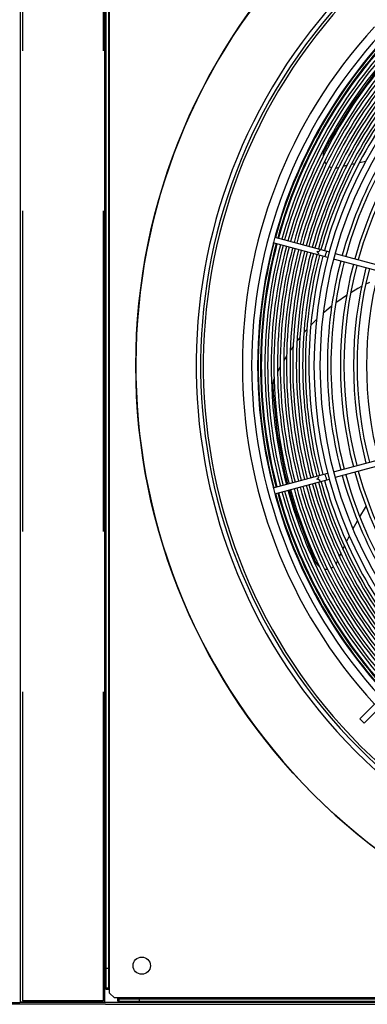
# Model space of a CAD drawing. Header units: centimetres. Extents: x -92429 to 178773, y 2337 to 428125.
# Tile 109 of 138: x 162418 to 162445, y 9486 to 9563. Entities that reach past the tile are written whole.
import ezdxf

# ---------------------------------------------------------------- set-up
doc = ezdxf.new("R2010")
doc.units = ezdxf.units.CM
doc.header["$LTSCALE"] = 50
doc.linetypes.add('DASHED', pattern=[0.75, 0.5, -0.25])
doc.layers.add('WL_urządzenia', color=1, linetype='Continuous')

msp = doc.modelspace()

# ---------------------------------------------------------------- linework, layer by layer
at = {"layer": 'WL_urządzenia', "color": 1, "linetype": 'Continuous'}
for p, q in [((162417.577, 9486.052, 2170), (162417.577, 9585.334, 2170)), ((162424.158, 9486.052, 2170), (162424.158, 9585.334, 2170)), ((162424.251, 9487.026, 2170), (162424.251, 9584.361, 2170)), ((162424.436, 9584.268, 2170), (162424.436, 9487.118, 2170)), ((162424.529, 9487.026, 2170), (162424.529, 9584.361, 2170)), ((162445.345, 9558.682, 2170), (162443.499, 9556.183, 2170)), ((162443.499, 9556.183, 2170), (162441.887, 9553.565, 2170)), ((162441.887, 9553.565, 2170), (162441.287, 9552.447, 2170)), ((162441.254, 9552.376, 2170), (162441.201, 9552.199, 2170)), ((162441.287, 9552.447, 2170), (162441.254, 9552.376, 2170)), ((162441.201, 9552.199, 2170), (162441.184, 9552.018, 2170)), ((162441.184, 9552.018, 2170), (162441.184, 9551.99, 2170)), ((162441.294, 9551.584, 2170), (162441.342, 9551.505, 2170)), ((162441.342, 9551.505, 2170), (162441.435, 9551.388, 2170)), ((162444.016, 9551.522, 2170), (162444.521, 9551.623, 2170)), ((162441.659, 9551.213, 2170), (162441.757, 9551.166, 2170)), ((162441.757, 9551.166, 2170), (162441.856, 9551.131, 2170)), ((162442.148, 9551.096, 2170), (162442.29, 9551.113, 2170)), ((162442.29, 9551.113, 2170), (162442.349, 9551.127, 2170)), ((162442.349, 9551.127, 2170), (162442.407, 9551.142, 2170)), ((162442.763, 9551.234, 2170), (162442.768, 9551.235, 2170)), ((162442.768, 9551.235, 2170), (162443.035, 9551.301, 2170)), ((162443.39, 9551.385, 2170), (162443.662, 9551.446, 2170)), ((162437.418, 9545.694, 2170), (162441.671, 9544.554, 2170)), ((162441.552, 9544.106, 2170), (162437.298, 9545.246, 2170)), ((162456.506, 9540.099, 2170), (162441.999, 9543.986, 2170)), ((162442.119, 9544.434, 2170), (162456.626, 9540.547, 2170)), ((162443.903, 9541.699, 2170), (162443.336, 9541.364, 2170)), ((162444.188, 9541.855, 2170), (162443.903, 9541.699, 2170)), ((162444.816, 9542.173, 2170), (162444.508, 9542.021, 2170)), ((162443.017, 9541.161, 2170), (162442.244, 9540.623, 2170)), ((162441.445, 9539.989, 2170), (162441.19, 9539.769, 2170)), ((162441.85, 9540.32, 2170), (162441.445, 9539.989, 2170)), ((162442.244, 9540.623, 2170), (162442.167, 9540.565, 2170)), ((162440.667, 9539.285, 2170), (162440.223, 9538.836, 2170)), ((162439.914, 9538.503, 2170), (162439.68, 9538.237, 2170)), ((162439.24, 9537.702, 2170), (162439.146, 9537.581, 2170)), ((162439.376, 9537.872, 2170), (162439.24, 9537.702, 2170)), ((162438.848, 9537.181, 2170), (162438.623, 9536.861, 2170)), ((162438.333, 9536.422, 2170), (162438.115, 9536.069, 2170)), ((162437.835, 9535.583, 2170), (162437.626, 9535.191, 2170)), ((162437.346, 9534.62, 2170), (162437.292, 9534.474, 2170)), ((162437.359, 9534.649, 2170), (162437.346, 9534.62, 2170)), ((162437.261, 9534.293, 2170), (162437.26, 9534.191, 2170)), ((162437.26, 9534.191, 2170), (162437.294, 9533.518, 2170)), ((162437.292, 9534.474, 2170), (162437.261, 9534.293, 2170)), ((162437.294, 9533.518, 2170), (162437.607, 9530.444, 2170)), ((162468.082, 9532.158, 2170), (162444.054, 9508.13, 2170)), ((162444.381, 9507.802, 2170), (162468.347, 9531.768, 2170)), ((162441.999, 9527.4, 2170), (162456.506, 9531.287, 2170)), ((162456.626, 9530.839, 2170), (162442.119, 9526.952, 2170)), ((162437.607, 9530.444, 2170), (162438.184, 9527.387, 2170)), ((162437.298, 9526.14, 2170), (162441.552, 9527.28, 2170)), ((162438.184, 9527.387, 2170), (162438.418, 9526.44, 2170)), ((162437.418, 9525.693, 2170), (162441.671, 9526.832, 2170)), ((162438.537, 9525.992, 2170), (162439.016, 9524.394, 2170)), ((162444.052, 9523.878, 2170), (162444.503, 9524.627, 2170)), ((162444.503, 9524.627, 2170), (162444.536, 9524.681, 2170)), ((162439.016, 9524.394, 2170), (162440.086, 9521.513, 2170)), ((162443.516, 9522.922, 2170), (162443.875, 9523.571, 2170)), ((162443.007, 9521.932, 2170), (162443.239, 9522.393, 2170)), ((162442.73, 9521.355, 2170), (162442.849, 9521.606, 2170)), ((162440.086, 9521.513, 2170), (162440.598, 9520.351, 2170)), ((162442.465, 9520.772, 2170), (162442.578, 9521.023, 2170)), ((162440.598, 9520.351, 2170), (162440.634, 9520.282, 2170)), ((162440.634, 9520.282, 2170), (162440.741, 9520.13, 2170)), ((162440.741, 9520.13, 2170), (162440.873, 9520.006, 2170)), ((162442.193, 9520.198, 2170), (162442.267, 9520.32, 2170)), ((162442.267, 9520.32, 2170), (162442.293, 9520.376, 2170)), ((162442.293, 9520.376, 2170), (162442.316, 9520.431, 2170)), ((162442.463, 9520.768, 2170), (162442.465, 9520.772, 2170)), ((162440.873, 9520.006, 2170), (162440.895, 9519.989, 2170)), ((162441.283, 9519.826, 2170), (162441.374, 9519.814, 2170)), ((162441.374, 9519.814, 2170), (162441.524, 9519.816, 2170)), ((162441.8, 9519.885, 2170), (162441.897, 9519.933, 2170)), ((162441.897, 9519.933, 2170), (162441.986, 9519.99, 2170)), ((162444.054, 9508.13, 2170), (162444.381, 9507.802, 2170)), ((162424.251, 9488.694, 2170), (162424.436, 9488.694, 2170)), ((162424.436, 9487.118, 2170), (162424.251, 9487.118, 2170)), ((162424.529, 9487.026, 2170), (162424.251, 9487.026, 2170)), ((162424.436, 9487.118, 2170), (162424.436, 9487.026, 2170)), ((162424.529, 9486.748, 2170), (162424.529, 9487.026, 2170)), ((162424.9, 9486.377, 2170), (162424.529, 9486.748, 2170)), ((162425.178, 9486.377, 2170), (162424.9, 9486.377, 2170)), ((162522.513, 9486.377, 2170), (162425.178, 9486.377, 2170)), ((162425.178, 9486.099, 2170), (162425.178, 9486.377, 2170)), ((162425.178, 9486.284, 2170), (162425.271, 9486.284, 2170)), ((162425.271, 9486.284, 2170), (162522.42, 9486.284, 2170)), ((162425.271, 9486.099, 2170), (162425.271, 9486.284, 2170)), ((162426.847, 9486.099, 2170), (162426.847, 9486.284, 2170)), ((162318.249, 9486.006, 2170), (162417.53, 9486.006, 2170)), ((162523.486, 9486.006, 2170), (162417.53, 9486.006, 2170)), ((162417.577, 9486.052, 2170), (162424.158, 9486.052, 2170)), ((162425.178, 9486.099, 2170), (162522.513, 9486.099, 2170))]:
    msp.add_line(p, q, dxfattribs=at)
at = {"layer": 'WL_urządzenia', "color": 1, "linetype": 'DASHED'}
for p, q in [((162417.716, 9585.241, 2170), (162417.716, 9486.145, 2170)), ((162424.019, 9585.241, 2170), (162424.019, 9486.145, 2170)), ((162424.205, 9485.867, 2170), (162318.388, 9485.867, 2170)), ((162424.019, 9486.145, 2170), (162417.716, 9486.145, 2170)), ((162424.205, 9485.867, 2170), (162523.347, 9485.867, 2170))]:
    msp.add_line(p, q, dxfattribs=at)
at = {"layer": 'WL_urządzenia', "color": 1, "linetype": 'Continuous'}
for points in [[(162440.829, 9544.3, 0.407676), (162440.708, 9544.572, 0.407676), (162440.949, 9544.748)], [(162441.347, 9544.161, 0.037253), (162441.398, 9544.387, 0.037253), (162441.467, 9544.609)], [(162440.949, 9526.639, 0.407676), (162440.708, 9526.814, 0.407676), (162440.829, 9527.086)], [(162441.467, 9526.777, 0.037253), (162441.398, 9526.999, 0.037253), (162441.347, 9527.225)]]:
    msp.add_lwpolyline(points, format="xyb", dxfattribs=at)
for centre, radius in [((162473.846, 9535.693, 2170), 47.277), ((162427.032, 9488.88, 2170), 0.672)]:
    msp.add_circle(centre, radius, dxfattribs=at)
for radius, start, end in [(47.277, 49.44157, 40.55843), (42.566, 47.99606, 42.00394), (42.222, 48.02047, 41.97953), (42.012, 48.03557, 41.96443), (38.964, 137.31794, 222.68206), (38.239, 137.36195, 222.63805), (37.775, 137.39095, 222.60905), (37.729, 137.39389, 164.64806), (37.544, 137.40572, 164.64632), (37.483, 137.40961, 164.64575), (37.205, 137.42763, 164.6431), (36.992, 137.4416, 164.64105), (36.714, 137.4601, 164.63833), (36.501, 137.47444, 164.63622), (36.223, 137.49345, 164.63343), (36.011, 137.50819, 164.63126), (35.732, 137.52772, 164.62839), (35.52, 137.54287, 164.62617), (35.242, 137.56294, 164.62322), (35.029, 137.57852, 164.62093), (34.751, 137.59916, 164.6179), (34.538, 137.61518, 164.61555), (34.26, 137.63642, 164.61242), (34.048, 137.6529, 164.61), (33.769, 137.67476, 164.60679), (33.372, 137.70664, 222.29336), (32.908, 137.74479, 222.25521), (32.329, 137.79404, 164.58927), (32.051, 137.81831, 164.58571), (31.31, 137.88505, 164.5759), (31.032, 137.91093, 164.5721), (37.729, 165.35194, 194.64806), (37.544, 165.35368, 194.64632), (37.483, 165.35425, 194.64575), (37.205, 165.3569, 194.6431), (36.992, 165.35895, 194.64105), (36.714, 165.36167, 194.63833), (36.501, 165.36378, 194.63622), (36.223, 165.36657, 194.63343), (36.011, 165.36874, 194.63126), (35.732, 165.37161, 194.62839), (35.52, 165.37383, 194.62617), (35.242, 165.37678, 194.62322), (35.029, 165.37907, 194.62093), (34.751, 165.3821, 194.6179), (34.538, 165.38445, 194.61555), (34.26, 165.38757, 194.61243), (34.048, 165.39, 194.61), (33.769, 165.39321, 194.60679), (32.329, 165.41073, 194.58927), (32.051, 165.41429, 194.58571), (31.31, 165.4241, 194.5759), (31.032, 165.4279, 194.5721), (30.291, 165.43836, 194.56164), (30.013, 165.44243, 194.55757), (29.272, 165.45362, 194.54638), (32.329, 195.41073, 222.20596), (32.051, 195.41429, 222.18169), (31.31, 195.4241, 222.11495), (31.032, 195.4279, 222.08907), (35.732, 195.37161, 222.47228), (35.52, 195.37383, 222.45713), (35.242, 195.37678, 222.43706), (35.029, 195.37907, 222.42148), (34.751, 195.3821, 222.40084), (34.538, 195.38445, 222.38482), (34.26, 195.38758, 222.36358), (34.048, 195.39, 222.3471), (33.769, 195.39321, 222.32524), (37.729, 195.35194, 222.60611), (37.544, 195.35368, 222.59428), (37.483, 195.35425, 222.59039), (37.205, 195.3569, 222.57237), (36.992, 195.35895, 222.5584), (36.714, 195.36167, 222.5399), (36.501, 195.36378, 222.52556), (36.223, 195.36657, 222.50655), (36.011, 195.36874, 222.49181)]:
    msp.add_arc((162473.846, 9535.693, 2170), radius, start, end, dxfattribs=at)

doc.saveas('drawing.dxf')
